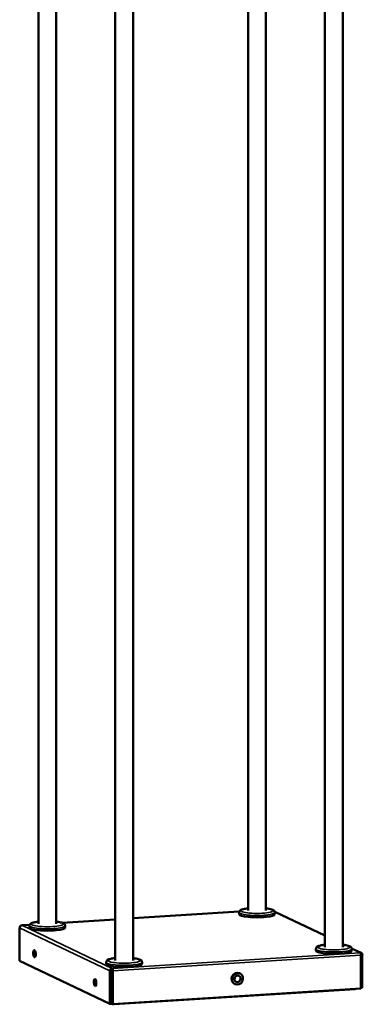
# Model space of a CAD drawing. Header units: millimetres. Extents: x 814 to 3201, y 212 to 4576.
# Tile 1 of 69: x 1634 to 2017, y 212 to 1312. Entities that reach past the tile are written whole.
import ezdxf

# ---------------------------------------------------------------- set-up
doc = ezdxf.new("R2010")
doc.units = ezdxf.units.MM
doc.header["$LTSCALE"] = 18
doc.layers.add('Widoczne (ISO)', color=7, linetype='Continuous', lineweight=50)
doc.layers.add('Widoczne wąskie (ISO)', color=7, linetype='Continuous', lineweight=35)

msp = doc.modelspace()

# ---------------------------------------------------------------- linework, layer by layer
at = {"layer": 'Widoczne (ISO)'}
for p, q in [((1655.2, 1488.2), (1655.2, 301.8)), ((1675.2, 1488.2), (1675.2, 301.8)), ((1889.5, 1466.9), (1889.5, 316.7)), ((1909.5, 1468.2), (1909.5, 316.7)), ((1975.3, 1462.5), (1975.3, 276)), ((1995.3, 1462.5), (1995.3, 276)), ((1741, 1447.6), (1741, 261.1)), ((1761, 1447.6), (1761, 261.1)), ((1879.7, 315.7), (1761, 308.2)), ((1879.5, 312.7), (1879.5, 314.7)), ((1975.3, 288.8), (1919.4, 315.5)), ((1919.5, 312.7), (1919.5, 314.7)), ((1634.3, 260.7), (1634.3, 297.6)), ((1645.4, 300.9), (1636.6, 300.3)), ((1636.7, 300.3), (1636.7, 300.3)), ((1636.7, 300.3), (1636.7, 300.3)), ((1636.7, 300.3), (1636.7, 300.3)), ((1645.2, 297.8), (1645.2, 299.8)), ((1741, 306.9), (1681.7, 303.2)), ((1685.2, 297.8), (1685.2, 299.8)), ((1997.1, 278.4), (1995.3, 279.3)), ((1965.3, 272), (1965.3, 274)), ((2015.8, 269.5), (2005.2, 274.5)), ((2005.3, 272), (2005.3, 274)), ((2014.7, 269.6), (2014.8, 269.6)), ((2014.8, 269.6), (2014.8, 269.7)), ((2014.8, 269.6), (2014.8, 269.6)), ((2015.6, 266.8), (2015.6, 229.8)), ((2015.7, 267.3), (2015.7, 230.3)), ((2017.1, 230.4), (2017.1, 267.3)), ((1735.2, 212.6), (1634.3, 260.7)), ((1731, 257.1), (1731, 259.1)), ((1771, 257.1), (1771, 259.1)), ((1735.2, 249.5), (1735.2, 212.6)), ((1736.6, 249.6), (1736.6, 212.7)), ((1736.6, 248.4), (1738, 247.8)), ((1736.6, 247.7), (1737.1, 247.4)), ((1738, 247.5), (1737.1, 247.4)), ((1737.1, 247.4), (1737.1, 214.4)), ((1737.5, 252.1), (1737.5, 250.7)), ((1737.5, 252.1), (1737.6, 252.1)), ((1737.6, 250.7), (1737.5, 250.7)), ((1737.6, 250.7), (1737.6, 252.1)), ((1737.6, 252.1), (1737.6, 252.1)), ((1737.6, 250.7), (1737.6, 252.1)), ((1737.6, 250.7), (1737.6, 250.7)), ((1738, 249.5), (1738, 212.6)), ((1738.5, 212.3), (1738.5, 249.3)), ((1880.5, 246.3), (1879.8, 246.7)), ((1874.9, 234.6), (1874.2, 234.9)), ((2015.6, 229.8), (1738.5, 212.3)), ((2009.3, 229.1), (1739.7, 212.1)), ((2015.6, 230.4), (2015.7, 230.3)), ((2015.7, 230.3), (2017.1, 230.4)), ((1736.6, 212.7), (1735.2, 212.6)), ((1738.4, 212.3), (1736.6, 213.2)), ((1738, 212.6), (1738.5, 212.3)), ((1739.5, 212.4), (1739.5, 212.1)), ((1739.5, 212.1), (1739.5, 212.4)), ((1739.5, 212.4), (1739.5, 212.1)), ((1739.5, 212.1), (1739.5, 212.1)), ((1739.5, 212.1), (1739.5, 212.1))]:
    msp.add_line(p, q, dxfattribs=at)
for centre, major_axis, ratio, start_param, end_param in [((1899.5, 312.7), (-20, 0), 0.173648, 0, 3.141593), ((1636.7, 297.8), (1.08, 2.26), 0.925417, 0.476007, 2.046803), ((1636.7, 297.8), (-0.16, 2.5), 0.336824, 6.097699, 6.532983), ((1665.2, 297.8), (-20, 0), 0.173648, 0, 3.141593), ((1652.3, 268.7), (0.25, -3.99), 0.336824, 3.693301, 5.731477), ((1985.3, 272), (-20, 0), 0.173648, 0, 3.141593), ((2014.7, 267.2), (-0.16, 2.5), 0.336824, 4.526903, 6.097699), ((2014.8, 267.2), (1.08, 2.26), 0.925417, 5.188396, 6.759192), ((2014.8, 267.2), (-0.431, -0.903), 0.925417, 2.046803, 2.712543), ((1751, 257.1), (-20, 0), 0.173648, 0, 3.141593), ((1737.5, 249.7), (-1.08, -2.26), 0.925417, 3.617599, 5.188396), ((1737.5, 249.7), (-0.431, -0.903), 0.925417, 3.617599, 5.188396), ((1737.6, 249.7), (-0.16, 2.5), 0.336824, 4.526903, 6.097699), ((1737.6, 249.7), (-0.063, 0.998), 0.336824, 4.526903, 6.097699), ((1877, 240.8), (-2.8, -5.87), 0.925417, 3.141593, 6.283185), ((1720, 236.3), (0.25, -3.99), 0.336824, 3.693301, 5.731477), ((2009.1, 231.6), (0.16, -2.5), 0.336824, 0, 0.510209), ((2009.2, 231.6), (1.08, 2.26), 0.925417, 3.756083, 4.085703), ((1739.5, 214.6), (-1.08, -2.26), 0.925417, 5.188396, 6.066041), ((1739.5, 214.6), (-1.08, -2.26), 0.925417, 6.115303, 6.759192), ((1739.5, 214.6), (0.16, -2.5), 0.336824, 6.097699, 6.793394)]:
    msp.add_ellipse(centre, major_axis=major_axis, ratio=ratio, start_param=start_param, end_param=end_param, dxfattribs=at)
for centre, major_axis, ratio in [((1650.9, 268.6), (0.25, -3.99), 0.336824), ((1877.7, 240.5), (2.8, 5.87), 0.925417), ((1877.7, 240.5), (-1.61, -3.38), 0.925417), ((1718.6, 236.3), (0.25, -3.99), 0.336824)]:
    msp.add_ellipse(centre, major_axis=major_axis, ratio=ratio, dxfattribs=at)
for points, knots in [([(1889.5, 319.3), (1889.3, 319.3), (1889.1, 319.3), (1887.3, 319), (1885.8, 318.8), (1883.1, 318.1), (1882, 317.8), (1880.7, 317), (1880.4, 316.7), (1879.8, 315.9), (1879.5, 315.3), (1879.5, 314.7)], [6.5083064, 6.5083064, 6.5083064, 6.5083064, 6.5419446, 6.5419446, 6.8756951, 6.8756951, 7.2389149, 7.2389149, 7.3719154, 7.3719154, 7.5049158, 7.5049158, 7.5049158, 7.5049158]), ([(1919.5, 314.7), (1919.5, 315.1), (1919.4, 315.5), (1919, 316.3), (1918.7, 316.6), (1917.9, 317.3), (1917.3, 317.6), (1915.3, 318.3), (1913.6, 318.7), (1910.9, 319.1), (1910.2, 319.2), (1909.5, 319.3)], [4.3633231, 4.3633231, 4.3633231, 4.3633231, 4.450574, 4.450574, 4.5583871, 4.5583871, 4.783014, 4.783014, 5.2219043, 5.2219043, 5.3599325, 5.3599325, 5.3599325, 5.3599325]), ([(1655.2, 304.4), (1655, 304.4), (1654.9, 304.4), (1653, 304.1), (1651.5, 303.9), (1648.8, 303.2), (1647.7, 302.9), (1646.4, 302.1), (1646.1, 301.8), (1645.5, 301), (1645.2, 300.4), (1645.2, 299.8)], [4.9375101, 4.9375101, 4.9375101, 4.9375101, 4.9711482, 4.9711482, 5.3048988, 5.3048988, 5.6681186, 5.6681186, 5.801119, 5.801119, 5.9341195, 5.9341195, 5.9341195, 5.9341195]), ([(1685.2, 299.8), (1685.2, 300.2), (1685.1, 300.6), (1684.7, 301.4), (1684.5, 301.7), (1683.6, 302.4), (1683, 302.7), (1681, 303.4), (1679.3, 303.8), (1676.6, 304.2), (1675.9, 304.3), (1675.2, 304.4)], [2.7925268, 2.7925268, 2.7925268, 2.7925268, 2.8797776, 2.8797776, 2.9875907, 2.9875907, 3.2122176, 3.2122176, 3.651108, 3.651108, 3.7891362, 3.7891362, 3.7891362, 3.7891362]), ([(1975.3, 278.6), (1975.1, 278.6), (1974.9, 278.6), (1973.1, 278.4), (1971.6, 278.1), (1968.9, 277.5), (1967.8, 277.1), (1966.5, 276.3), (1966.2, 276), (1965.6, 275.2), (1965.3, 274.7), (1965.3, 274)], [8.0791027, 8.0791027, 8.0791027, 8.0791027, 8.1127409, 8.1127409, 8.4464915, 8.4464915, 8.8097113, 8.8097113, 8.9427117, 8.9427117, 9.0757121, 9.0757121, 9.0757121, 9.0757121]), ([(2005.3, 274), (2005.3, 274.4), (2005.2, 274.8), (2004.8, 275.6), (2004.5, 275.9), (2003.7, 276.6), (2003.1, 276.9), (2001.1, 277.7), (1999.4, 278), (1996.7, 278.4), (1996, 278.5), (1995.3, 278.6)], [5.9341195, 5.9341195, 5.9341195, 5.9341195, 6.0213703, 6.0213703, 6.1291834, 6.1291834, 6.3538103, 6.3538103, 6.7927007, 6.7927007, 6.9307289, 6.9307289, 6.9307289, 6.9307289]), ([(1741, 263.7), (1740.8, 263.7), (1740.7, 263.7), (1738.8, 263.5), (1737.3, 263.2), (1734.6, 262.6), (1733.5, 262.2), (1732.2, 261.4), (1731.9, 261.1), (1731.3, 260.3), (1731, 259.8), (1731, 259.1)], [3.3667137, 3.3667137, 3.3667137, 3.3667137, 3.4003519, 3.4003519, 3.7341025, 3.7341025, 4.0973223, 4.0973223, 4.2303227, 4.2303227, 4.3633231, 4.3633231, 4.3633231, 4.3633231]), ([(1771, 259.1), (1771, 259.5), (1770.9, 259.9), (1770.5, 260.7), (1770.3, 261), (1769.4, 261.7), (1768.9, 262), (1766.9, 262.8), (1765.1, 263.1), (1762.4, 263.5), (1761.7, 263.6), (1761, 263.7)], [1.2217305, 1.2217305, 1.2217305, 1.2217305, 1.3089813, 1.3089813, 1.4167944, 1.4167944, 1.6414213, 1.6414213, 2.0803117, 2.0803117, 2.2183399, 2.2183399, 2.2183399, 2.2183399])]:
    msp.add_open_spline(points, degree=3, knots=knots, dxfattribs=at)
at = {"layer": 'Widoczne wąskie (ISO)'}
for p, q in [((1879.7, 315.6), (1761, 308.1)), ((1975.3, 288.5), (1919.5, 315.1)), ((1735.2, 249.5), (1634.3, 297.6)), ((1645.4, 300.8), (1636.7, 300.3)), ((1636.7, 300.3), (1737.5, 252.1)), ((1741, 306.9), (1681.8, 303.1)), ((1996.2, 278.5), (1995.3, 278.9)), ((1737.6, 252.1), (2014.7, 269.6)), ((2015.6, 266.8), (1738.5, 249.3)), ((2014.8, 269.7), (2005.3, 274.2)), ((2015.7, 267.3), (2015.6, 267.3)), ((2017.1, 267.3), (2015.7, 267.3)), ((1736.6, 249.6), (1735.2, 249.5)), ((1738.5, 249.3), (1738, 249.5)), ((1736.6, 214.7), (1737.1, 214.4)), ((1737.1, 214.4), (1738, 214.5))]:
    msp.add_line(p, q, dxfattribs=at)
for centre, major_axis, start_param, end_param in [((1899.5, 316.7), (18, 0), 2.159827, 7.264951), ((1899.5, 314.7), (-20, 0), 0, 3.141593), ((1665.2, 299.8), (-20, 0), 0, 3.141593), ((1665.2, 301.8), (18, 0), 2.159827, 7.264951), ((1985.3, 276), (18, 0), 2.159827, 7.264951), ((1985.3, 274), (-20, 0), 0, 3.141593), ((1751, 259.1), (-20, 0), 0, 3.141593), ((1751, 261.1), (18, 0), 2.159827, 7.264951)]:
    msp.add_ellipse(centre, major_axis=major_axis, ratio=0.173648, start_param=start_param, end_param=end_param, dxfattribs=at)

doc.saveas('drawing.dxf')
